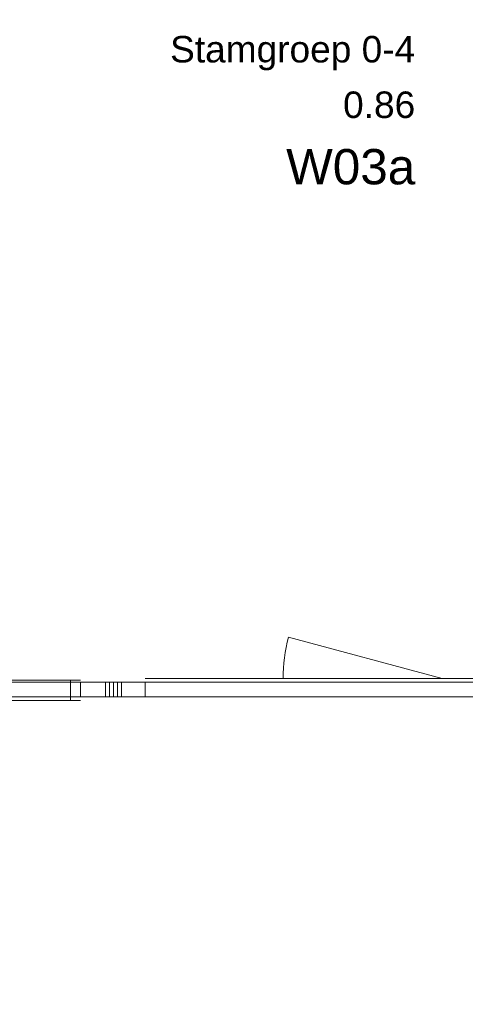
# Model space of a CAD drawing. Header units: millimetres. Extents: x -850 to 154668, y -80411 to 71019.
# Tile 186 of 236: x 51508 to 54532, y 42716 to 49405. Entities that reach past the tile are written whole.
import ezdxf
from ezdxf.enums import TextEntityAlignment as Align

# ---------------------------------------------------------------- set-up
doc = ezdxf.new("R2010")
doc.units = ezdxf.units.MM
doc.header["$MEASUREMENT"] = 0
for name, color, linetype in [('New_22 NC Binnenwanden', 7, 'Continuous'), ('New_22 NC Binnenwanden Deuren', 7, 'Continuous'), ('New_22 NC Binnenwanden Doorsnede-arcering', 7, 'Continuous'), ('New_22 NC Binnenwanden Ramen', 7, 'Continuous'), ('New_Z Ruimtefuncties', 7, 'Continuous'), ('New_Z Ruimtefuncties Zone omranding', 7, 'Continuous'), ('New_Z Ruimtefuncties Zone tekst', 7, 'Continuous')]:
    doc.layers.add(name, color=color, linetype=linetype)
doc.styles.add('GENERATED_STYLE_1', font='arial.ttf')
doc.styles.add('GENERATED_STYLE_2', font='arial.ttf')

# ---------------------------------------------------------------- blocks, each defined once
blk = doc.blocks.new('*X3122')
at = {"layer": 'New_22 NC Binnenwanden Doorsnede-arcering', "color": 254, "linetype": 'Continuous', "lineweight": 0, "true_color": 0xe9ebeb}
for p, q in [((52090.3, 44805), (52090.3, 44905)), ((52117.7, 44805), (52117.7, 44905)), ((52145.1, 44805), (52145.1, 44905)), ((52172.6, 44805), (52172.6, 44905)), ((52200, 44805), (52200, 44905))]:
    blk.add_line(p, q, dxfattribs=at)
blk = doc.blocks.new('R rond 22_2')
at = {"layer": 'New_22 NC Binnenwanden Ramen', "color": 1, "linetype": 'Continuous', "lineweight": 0}
for p, q in [((-300, 0), (-233, 0)), ((-233, 0), (-233, -139)), ((-233, 0), (233, 0)), ((233, -139), (233, 0)), ((233, 0), (300, 0)), ((-233, -139), (-300, -139)), ((233, -139), (-233, -139)), ((300, -139), (233, -139))]:
    blk.add_line(p, q, dxfattribs=at)
at = {"layer": 'New_22 NC Binnenwanden Ramen', "color": 9, "linetype": 'Continuous', "lineweight": 0}
for p, q in [((-300, -25), (300, -25)), ((-300, -125), (300, -125))]:
    blk.add_line(p, q, dxfattribs=at)
at = {"layer": 'New_22 NC Binnenwanden Ramen', "color": 7, "linetype": 'Continuous', "lineweight": 0}
for p, q in [((-300, -125), (-300, -25)), ((-300, -125), (-300, -25)), ((300, -125), (300, -25)), ((300, -125), (300, -25))]:
    blk.add_line(p, q, dxfattribs=at)
blk = doc.blocks.new('D1 zl2 22')
at = {"layer": 'New_22 NC Binnenwanden Deuren', "color": 1, "linetype": 'Continuous', "lineweight": 0}
for p, q in [((540.1, 0), (-503.1, 279.5)), ((-1474.9, 0), (-539.9, 0)), ((540.1, 0), (-539.9, 0)), ((1474.9, 0), (540.1, 0))]:
    blk.add_line(p, q, dxfattribs=at)
at = {"layer": 'New_22 NC Binnenwanden Deuren', "color": 7, "linetype": 'Continuous', "lineweight": 0}
for p, q in [((-1474.9, -25), (-1474.9, -125)), ((-1474.9, -25), (-1474.9, -125)), ((1474.9, -25), (1474.9, -125)), ((1474.9, -25), (1474.9, -125))]:
    blk.add_line(p, q, dxfattribs=at)
at = {"layer": 'New_22 NC Binnenwanden Deuren', "color": 1, "linetype": 'Continuous', "lineweight": 0}
blk.add_arc((540.1, 0), 1080, 165, 180, dxfattribs=at)
blk = doc.blocks.new('Wall_662_1', base_point=(32650.7, 44905))
at = {"layer": 'New_22 NC Binnenwanden', "color": 8, "linetype": 'Continuous', "lineweight": 0, "true_color": 0x778488}
for p, q in [((51920.4, 44905), (51920.4, 44805)), ((52360.6, 44905), (52360.6, 44805))]:
    blk.add_line(p, q, dxfattribs=at)
at = {"layer": 'New_22 NC Binnenwanden', "color": 8, "linetype": 'Continuous', "lineweight": 0, "true_color": 0x778488, "flags": 128}
for points in [[(52360.6, 44905), (51920.4, 44905)], [(51920.4, 44805), (52360.6, 44805)]]:
    blk.add_lwpolyline(points, dxfattribs=at)
at = {"layer": 'New_22 NC Binnenwanden', "color": 8, "lineweight": 0, "true_color": 0x778488}
blk.add_blockref('*X3122', (0, 0), dxfattribs=at)
at = {"layer": 'New_22 NC Binnenwanden Deuren', "color": 1, "linetype": 'Continuous', "lineweight": 0, "zscale": 1000}
blk.add_blockref('D1 zl2 22', (53835.5, 44930), dxfattribs=at)
at = {"layer": 'New_22 NC Binnenwanden Ramen', "color": 1, "linetype": 'Continuous', "lineweight": 0, "xscale": -1, "zscale": 1000, "rotation": 180}
blk.add_blockref('R rond 22_2', (51620.4, 44780), dxfattribs=at)
blk = doc.blocks.new('Stamgroep 0-4_0.86_113_1', base_point=(53377.3, 48769.7))
at = {"layer": 'New_Z Ruimtefuncties Zone tekst', "color": 2, "lineweight": 0}
for tag, height, style, p in [('ROOM_NAME', 180, 'GENERATED_STYLE_1', (54192, 49294.3)), ('DUMMY_938', 180, 'GENERATED_STYLE_1', (54192, 49335.4)), ('DUMMY_939', 180, 'GENERATED_STYLE_1', (54192, 48958.3)), ('ROOM_NUMBER', 180, 'GENERATED_STYLE_1', (54192, 48917.1)), ('stWallCovering', 240, 'GENERATED_STYLE_2', (54192, 48526.3))]:
    blk.add_attdef(tag, text='', height=height, dxfattribs=dict(at, style=style)).set_placement(p, align=Align.TOP_RIGHT)
at = {"layer": 'New_Z Ruimtefuncties Zone tekst', "color": 2, "lineweight": 0, "style": 'GENERATED_STYLE_2'}
blk.add_attdef('DUMMY_940', text='', height=240, dxfattribs=at).set_placement((52562.7, 48581.1), align=Align.TOP_LEFT)

msp = doc.modelspace()

# ---------------------------------------------------------------- linework, layer by layer
at = {"layer": 'New_Z Ruimtefuncties Zone omranding', "color": 203, "linetype": 'Continuous', "lineweight": 0, "true_color": 0xb07cd8, "flags": 128}
msp.add_lwpolyline([(50500.4, 49404.8), (51200.2, 49404.8), (51200.2, 44905), (56100.6, 44905), (56100.6, 53915), (50500.4, 53915)], close=True, dxfattribs=at)
at = {"layer": 'New_Z Ruimtefuncties Zone omranding', "color": 41, "linetype": 'Continuous', "lineweight": 0, "true_color": 0xffeeaa, "flags": 128}
msp.add_lwpolyline([(31200.8, 44805), (31200.8, 42195), (43075.3, 42195, -0.414206), (43975.3, 41295), (43975.3, 36554.9), (49970.5, 36554.9), (49970.5, 37155.1), (53550.4, 37155.1), (53550.4, 41294.6, -0.414214), (54450.4, 42194.6), (55536.6, 42194.6), (55536.6, 44805)], format="xyb", close=True, dxfattribs=at)

# ---------------------------------------------------------------- block references
at = {"layer": 'New_22 NC Binnenwanden', "color": 8, "lineweight": 0, "true_color": 0x778488}
msp.add_blockref('Wall_662_1', (32650.7, 44905), dxfattribs=at)
at = {"layer": 'New_Z Ruimtefuncties', "color": 2, "linetype": 'Continuous', "lineweight": 0}
msp.add_blockref('Stamgroep 0-4_0.86_113_1', (53377.3, 48769.7), dxfattribs=at).add_auto_attribs({'ROOM_NAME': 'Stamgroep 0-4', 'ROOM_NUMBER': '0.86', 'stWallCovering': 'W03a'})

doc.saveas('drawing.dxf')
